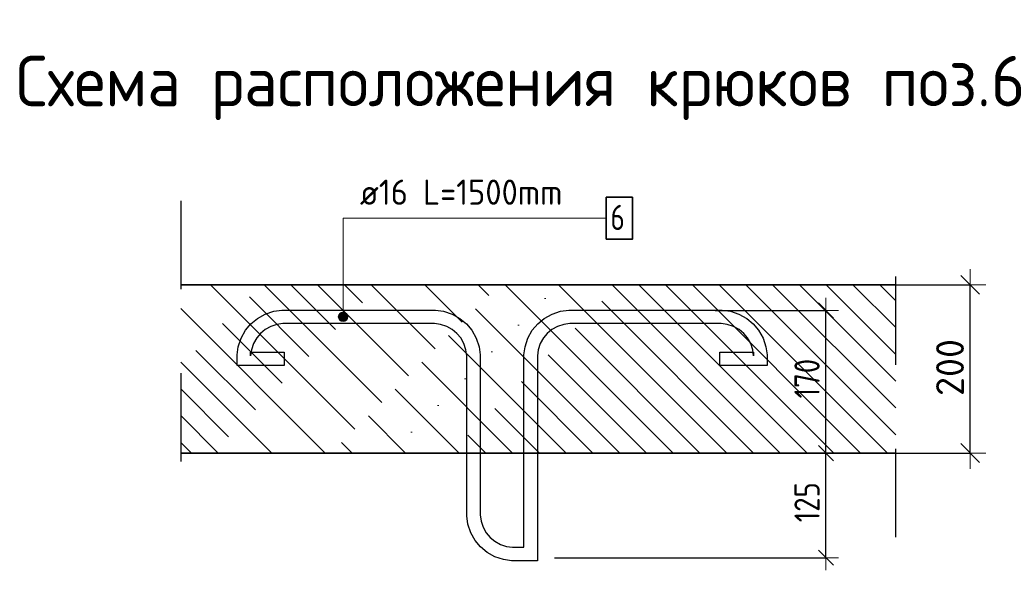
# Model space of a CAD drawing. Header units: metres. Extents: x -38 to 106, y -15 to 20.
# Tile 31 of 40: x 71.811 to 72.982, y 6.281 to 6.936. Entities that reach past the tile are written whole.
import ezdxf

# ---------------------------------------------------------------- set-up
doc = ezdxf.new("R2010")
doc.units = ezdxf.units.M
doc.header["$PDMODE"] = 65
doc.linetypes.add('______4', pattern=[0.135, 0.105, -0.03])
for name, color, linetype, lineweight in [('XR$6$STANDARD_1', 7, 'Continuous', 25), ('XR$6$Арм.стержн. Выпуски', 180, 'Continuous', 35), ('XR$6$Размерная линия (1)', 7, 'Continuous', 13), ('XR$6$Размерная линия_ общее', 7, 'Continuous', 13)]:
    doc.layers.add(name, color=color, linetype=linetype, lineweight=lineweight)
doc.styles.add('ISOCPEUR', font='txt')
doc.dimstyles.new('DIMSTYLE_10', dxfattribs={"dimtxt": 0.033, "dimasz": 0.0375, "dimexe": 0, "dimexo": 0, "dimgap": 0.0165, "dimtad": 2, "dimdec": 0, "dimlfac": 1000, "dimrnd": 1, "dimzin": 12, "dimdsep": 46, "dimtxsty": 'ISOCPEUR', "dimblk1": 'ALL_ML_STRICH', "dimblk2": 'ALL_ML_STRICH', "dimsah": 1, "dimcen": 0, "dimclrd": 7, "dimclre": 256, "dimclrt": 7, "dimadec": 0, "dimazin": 0, "dimtfac": 1, "dimtdec": 0, "dimtix": 1, "dimtmove": 2, "dimatfit": 3, "dimfxl": 0, "dimtzin": 0, "dimlwd": 0, "dimlwe": -3, "dimarcsym": 0})
doc.dimstyles.new('DIMSTYLE_17', dxfattribs={"dimtxt": 0.03, "dimasz": 0.03, "dimexe": 0, "dimexo": 0, "dimgap": 0.015, "dimtad": 2, "dimdec": 0, "dimlfac": 1000, "dimrnd": 5, "dimzin": 12, "dimdsep": 46, "dimtxsty": 'ISOCPEUR', "dimblk1": 'ALL_ML_STRICH', "dimblk2": 'ALL_ML_STRICH', "dimsah": 1, "dimcen": 0, "dimclrd": 7, "dimclre": 256, "dimclrt": 7, "dimadec": 0, "dimazin": 0, "dimtfac": 1, "dimtdec": 0, "dimtix": 1, "dimtmove": 2, "dimatfit": 3, "dimfxl": 0, "dimtzin": 0, "dimlwd": 0, "dimlwe": -3, "dimarcsym": 0})
doc.dimstyles.new('DIMSTYLE_18', dxfattribs={"dimtxt": 0.03, "dimasz": 0.03, "dimexe": 0, "dimexo": 0, "dimgap": 0.015, "dimtad": 2, "dimdec": 0, "dimlfac": 1000, "dimrnd": 5, "dimzin": 12, "dimdsep": 46, "dimtxsty": 'ISOCPEUR', "dimblk1": 'ALL_ML_STRICH', "dimblk2": 'ALL_ML_STRICH', "dimsah": 1, "dimcen": 0, "dimclrd": 7, "dimclre": 256, "dimclrt": 7, "dimadec": 0, "dimazin": 0, "dimtfac": 1, "dimtdec": 0, "dimtix": 1, "dimtmove": 2, "dimatfit": 3, "dimfxl": 0, "dimtzin": 0, "dimlwd": 0, "dimlwe": -3, "dimarcsym": 0})

# ---------------------------------------------------------------- blocks, each defined once
blk = doc.blocks.new('ALL_ML_STRICH')
at = {"color": 0, "linetype": 'ByBlock', "lineweight": -2}
for p, q in [((0, -0.5), (0, 0.5)), ((-1, 0), (0.5, 0)), ((-0.3, -0.3), (0.3, 0.3))]:
    blk.add_line(p, q, dxfattribs=at)
blk = doc.blocks.new('*D184')
at = {"layer": 'DEFPOINTS', "color": 7, "linetype": 'Continuous', "lineweight": 13, "transparency": 33554687}
for p in [(72.7911, 6.4205), (72.4271, 6.2962), (72.7697, 6.2962)]:
    blk.add_point(p, dxfattribs=at)
at = {"layer": 'XR$6$Размерная линия (1)', "color": 9, "linetype": 'Continuous', "lineweight": -2, "true_color": 0xc7c7c7, "transparency": 33554687}
for p, q in [((72.8111, 6.4205), (72.7697, 6.4205)), ((72.4471, 6.2962), (72.7697, 6.2962))]:
    blk.add_line(p, q, dxfattribs=at)
at = {"layer": 'XR$6$Размерная линия (1)', "color": 7, "linetype": 'Continuous', "lineweight": -2, "transparency": 33554687}
blk.add_line((72.7697, 6.2962), (72.7697, 6.4205), dxfattribs=at)
at = {"layer": 'XR$6$Размерная линия (1)', "color": 7, "linetype": 'Continuous', "lineweight": 13, "transparency": 33554687, "xscale": 0.03, "yscale": 0.03, "zscale": 0.03}
for p, rotation in [((72.7697, 6.4205), 90), ((72.7697, 6.2962), 270)]:
    blk.add_blockref('ALL_ML_STRICH', p, dxfattribs=dict(at, rotation=rotation))
at = {"layer": 'XR$6$Размерная линия (1)', "color": 7, "linetype": 'Continuous', "lineweight": 13, "transparency": 33554687, "insert": (72.7472, 6.3621), "char_height": 0.03, "width": 0.075, "attachment_point": 5, "rotation": 90, "style": 'ISOCPEUR'}
blk.add_mtext('\\W0.83;\\A1;{125}', dxfattribs=at)
blk = doc.blocks.new('*D185')
at = {"layer": 'DEFPOINTS', "color": 7, "linetype": 'Continuous', "lineweight": 13, "transparency": 33554687}
for p in [(72.6181, 6.59), (72.7697, 6.4205), (72.7911, 6.4205)]:
    blk.add_point(p, dxfattribs=at)
at = {"layer": 'XR$6$Размерная линия (1)', "color": 9, "linetype": 'Continuous', "lineweight": -2, "true_color": 0xc7c7c7, "transparency": 33554687}
for p, q in [((72.6381, 6.59), (72.7697, 6.59)), ((72.8111, 6.4205), (72.7697, 6.4205))]:
    blk.add_line(p, q, dxfattribs=at)
at = {"layer": 'XR$6$Размерная линия (1)', "color": 7, "linetype": 'Continuous', "lineweight": -2, "transparency": 33554687}
blk.add_line((72.7697, 6.4205), (72.7697, 6.59), dxfattribs=at)
at = {"layer": 'XR$6$Размерная линия (1)', "color": 7, "linetype": 'Continuous', "lineweight": 13, "transparency": 33554687, "xscale": 0.03, "yscale": 0.03, "zscale": 0.03}
for p, rotation in [((72.7697, 6.59), 90), ((72.7697, 6.4205), 270)]:
    blk.add_blockref('ALL_ML_STRICH', p, dxfattribs=dict(at, rotation=rotation))
at = {"layer": 'XR$6$Размерная линия (1)', "color": 7, "linetype": 'Continuous', "lineweight": 13, "transparency": 33554687, "insert": (72.7472, 6.509), "char_height": 0.03, "width": 0.075, "attachment_point": 5, "rotation": 90, "style": 'ISOCPEUR'}
blk.add_mtext('\\W0.83;\\A1;{170}', dxfattribs=at)
blk = doc.blocks.new('*D186')
at = {"layer": 'DEFPOINTS', "color": 7, "linetype": 'Continuous', "lineweight": 13, "transparency": 33554687}
for p in [(72.8266, 6.6205), (72.8266, 6.4205), (72.9412, 6.4205)]:
    blk.add_point(p, dxfattribs=at)
at = {"layer": 'XR$6$Размерная линия_ общее', "color": 253, "linetype": 'Continuous', "lineweight": -2, "true_color": 0xa0a0a0, "transparency": 33554687}
for p, q in [((72.8466, 6.6205), (72.9412, 6.6205)), ((72.8466, 6.4205), (72.9412, 6.4205))]:
    blk.add_line(p, q, dxfattribs=at)
at = {"layer": 'XR$6$Размерная линия_ общее', "color": 7, "linetype": 'Continuous', "lineweight": -2, "transparency": 33554687}
blk.add_line((72.9412, 6.4205), (72.9412, 6.6205), dxfattribs=at)
at = {"layer": 'XR$6$Размерная линия_ общее', "color": 7, "linetype": 'Continuous', "lineweight": 13, "transparency": 33554687, "xscale": 0.0375, "yscale": 0.0375, "zscale": 0.0375}
for p, rotation in [((72.9412, 6.6205), 90), ((72.9412, 6.4205), 270)]:
    blk.add_blockref('ALL_ML_STRICH', p, dxfattribs=dict(at, rotation=rotation))
at = {"layer": 'XR$6$Размерная линия_ общее', "color": 7, "linetype": 'Continuous', "lineweight": 13, "transparency": 33554687, "insert": (72.9172, 6.5222), "char_height": 0.033, "width": 0.099, "attachment_point": 5, "rotation": 90, "style": 'ISOCPEUR'}
blk.add_mtext('\\A1;{200}', dxfattribs=at)

msp = doc.modelspace()

# ---------------------------------------------------------------- hatches: boundary and pattern name
at = {"layer": 'XR$6$STANDARD_1', "linetype": 'Continuous', "lineweight": 13, "transparency": 33554687}
h = msp.add_hatch(dxfattribs=at)
h.set_pattern_fill('__________540', scale=0.015, style=0, pattern_type=2)
h.set_pattern_definition([(135, (0, 0), (-0.031819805, -0.031819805), [0.4, -0.05, 0, -0.05]), (135, (-0.01591, -0.01591), (-0.031819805, -0.031819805), [0.8, -0.1, 0.1, -0.1])])
h.paths.add_polyline_path([(72.0027, 6.6205), (72.0027, 6.4205), (72.8527, 6.4205), (72.8527, 6.6205)], flags=0)
at = {"layer": 'XR$6$Арм.стержн. Выпуски', "linetype": 'Continuous', "lineweight": 13, "transparency": 33554687}
for points in [[(72.2004, 6.5853), (72.1907, 6.5853), (72.1899, 6.5825)], [(72.2004, 6.5853), (72.1899, 6.5825), (72.2012, 6.5825)], [(72.2012, 6.5825), (72.1899, 6.5825), (72.1907, 6.5797)], [(72.1984, 6.5873), (72.1928, 6.5873), (72.1907, 6.5853)], [(72.1984, 6.5873), (72.1907, 6.5853), (72.2004, 6.5853)], [(72.2012, 6.5825), (72.1907, 6.5797), (72.2004, 6.5797)], [(72.2004, 6.5797), (72.1907, 6.5797), (72.1928, 6.5777)], [(72.1928, 6.5873), (72.1984, 6.5873), (72.1956, 6.5881)], [(72.2004, 6.5797), (72.1928, 6.5777), (72.1984, 6.5777)], [(72.1984, 6.5777), (72.1928, 6.5777), (72.1956, 6.5769)]]:
    msp.add_hatch(color=7, dxfattribs=at).paths.add_polyline_path(points)

# ---------------------------------------------------------------- linework, layer by layer
at = {"layer": 'XR$6$STANDARD_1', "color": 7, "linetype": '______4', "lineweight": 25, "transparency": 33554687}
for p, q in [((72.0027, 6.7205), (72.0027, 6.3205)), ((72.8527, 6.3205), (72.8527, 6.7205))]:
    msp.add_line(p, q, dxfattribs=at)
at = {"layer": 'XR$6$STANDARD_1', "color": 7, "linetype": 'Continuous', "lineweight": 35, "transparency": 33554687}
for p, q in [((72.8527, 6.6205), (72.0027, 6.6205)), ((72.0027, 6.4205), (72.8527, 6.4205))]:
    msp.add_line(p, q, dxfattribs=at)
at = {"layer": 'XR$6$Арм.стержн. Выпуски', "color": 7, "linetype": 'Continuous', "lineweight": 13, "transparency": 33554687}
for p, q in [((72.1956, 6.6996), (72.5086, 6.6996)), ((72.1956, 6.6996), (72.1956, 6.5825)), ((72.1899, 6.5825), (72.1899, 6.5825)), ((72.1956, 6.5881), (72.1956, 6.5881)), ((72.2012, 6.5825), (72.2012, 6.5825)), ((72.1956, 6.5769), (72.1956, 6.5769))]:
    msp.add_line(p, q, dxfattribs=at)
at = {"layer": 'XR$6$Арм.стержн. Выпуски', "color": 7, "linetype": 'Continuous', "lineweight": 35, "transparency": 33554687}
msp.add_lwpolyline([(72.5086, 6.6746), (72.5396, 6.6746), (72.5396, 6.7246), (72.5086, 6.7246), (72.5086, 6.6746)], dxfattribs=at)
at = {"layer": 'XR$6$Арм.стержн. Выпуски', "color": 7, "linetype": 'Continuous', "lineweight": 25, "transparency": 33554687}
msp.add_lwpolyline([(72.1257, 6.5245), (72.0697, 6.5245), (72.0697, 6.5371), (72.071, 6.5469), (72.0744, 6.5571), (72.0796, 6.5664), (72.0861, 6.5741), (72.0938, 6.5806), (72.1031, 6.5858), (72.1133, 6.5891), (72.123, 6.5905), (72.3053, 6.5905), (72.3151, 6.5891), (72.3252, 6.5858), (72.3346, 6.5806), (72.3423, 6.5741), (72.3487, 6.5664), (72.354, 6.5571), (72.3573, 6.5469), (72.3587, 6.5371), (72.3587, 6.347), (72.3597, 6.3397), (72.3621, 6.3324), (72.3659, 6.3257), (72.3704, 6.3202), (72.3759, 6.3157), (72.3826, 6.3119), (72.3899, 6.3095), (72.3971, 6.3085), (72.4107, 6.3085), (72.4107, 6.5371), (72.412, 6.5469), (72.4154, 6.5571), (72.4206, 6.5664), (72.4271, 6.5741), (72.4348, 6.5806), (72.4441, 6.5858), (72.4543, 6.5891), (72.464, 6.5905), (72.6463, 6.5905), (72.6561, 6.5891), (72.6662, 6.5858), (72.6756, 6.5806), (72.6833, 6.5741), (72.6897, 6.5664), (72.695, 6.5571), (72.6983, 6.5469), (72.6997, 6.5371), (72.6997, 6.5245), (72.6437, 6.5245), (72.6437, 6.5405), (72.6837, 6.5405), (72.6837, 6.536), (72.6827, 6.5433), (72.6803, 6.5506), (72.6765, 6.5573), (72.6719, 6.5628), (72.6665, 6.5673), (72.6598, 6.5711), (72.6524, 6.5735), (72.6452, 6.5745), (72.4651, 6.5745), (72.4579, 6.5735), (72.4506, 6.5711), (72.4439, 6.5673), (72.4384, 6.5628), (72.4339, 6.5573), (72.4301, 6.5506), (72.4277, 6.5433), (72.4267, 6.536), (72.4267, 6.2925), (72.396, 6.2925), (72.3863, 6.2939), (72.3761, 6.2972), (72.3668, 6.3024), (72.3591, 6.3089), (72.3526, 6.3166), (72.3474, 6.3259), (72.344, 6.3361), (72.3427, 6.3459), (72.3427, 6.536), (72.3417, 6.5433), (72.3393, 6.5506), (72.3355, 6.5573), (72.3309, 6.5628), (72.3255, 6.5673), (72.3188, 6.5711), (72.3114, 6.5735), (72.3042, 6.5745), (72.1241, 6.5745), (72.1169, 6.5735), (72.1096, 6.5711), (72.1029, 6.5673), (72.0974, 6.5628), (72.0929, 6.5573), (72.0891, 6.5506), (72.0867, 6.5433), (72.0857, 6.536), (72.0857, 6.5405), (72.1257, 6.5405), (72.1257, 6.5245)], dxfattribs=at)
at = {"layer": 'XR$6$Арм.стержн. Выпуски', "color": 7, "linetype": 'Continuous', "lineweight": 13, "transparency": 33554687}
msp.add_circle((72.1956, 6.5825), 0.00563, dxfattribs=at)

# ---------------------------------------------------------------- texts
at = {"layer": 'XR$6$STANDARD_1', "color": 7, "linetype": 'Continuous', "lineweight": 13, "transparency": 33554687, "insert": (71.8064, 6.8545), "char_height": 0.06, "width": 1.319724, "attachment_point": 4, "style": 'ISOCPEUR'}
msp.add_mtext('\\A1;{\\fISOCPEUR|i0|b0;\\H0.060000;\\W1.000000;\\C7;Схема расположения крюков поз.6}\\P', dxfattribs=at)
at = {"layer": 'XR$6$Арм.стержн. Выпуски', "color": 7, "linetype": 'Continuous', "lineweight": 25, "transparency": 33554687, "char_height": 0.03, "attachment_point": 7, "style": 'ISOCPEUR'}
for s, insert, width in [('\\W0.94;ø16 L=1500mm ', (72.2156, 6.7156), 0.286961), ('\\W0.78;6', (72.5136, 6.6856), 0.032641)]:
    msp.add_mtext(s, dxfattribs=dict(at, insert=insert, width=width))

# ---------------------------------------------------------------- dimensions: what is measured, and where the dimension line sits
at = {"layer": 'XR$6$Размерная линия (1)', "color": 7, "linetype": 'Continuous', "lineweight": 13, "transparency": 33554687}
for base, p1, p2, dimstyle, picture, middle in [((72.76974, 6.59003), (72.81109, 6.4205), (72.63807, 6.59003), 'DIMSTYLE_18', '*D185', (72.74724, 6.50902)), ((72.7697, 6.4205), (72.4471, 6.2962), (72.8111, 6.4205), 'DIMSTYLE_17', '*D184', (72.7472, 6.3621))]:
    dim = msp.add_linear_dim(base=base, p1=p1, p2=p2, angle=90, dimstyle=dimstyle, override={"dimpost": '<>', "dimclrd": 7, "dimclre": 9, "dimclrt": 7, "dimlwd": 0, "dimlwe": 65533}, dxfattribs=at)
    dim.commit()
    dim.dimension.update_dxf_attribs({"geometry": picture, "text_midpoint": middle, "dimtype": 160})
at = {"layer": 'XR$6$Размерная линия_ общее', "color": 7, "linetype": 'Continuous', "lineweight": 13, "transparency": 33554687}
dim = msp.add_linear_dim(base=(72.9412, 6.6205), p1=(72.8466, 6.4205), p2=(72.8466, 6.6205), angle=90, dimstyle='DIMSTYLE_10', override={"dimpost": '<>', "dimclrd": 7, "dimclre": 253, "dimclrt": 7, "dimlwd": 0, "dimlwe": 65533}, dxfattribs=at)
dim.commit()
dim.dimension.update_dxf_attribs({"geometry": '*D186', "text_midpoint": (72.9172, 6.5222), "dimtype": 160})

doc.saveas('drawing.dxf')
